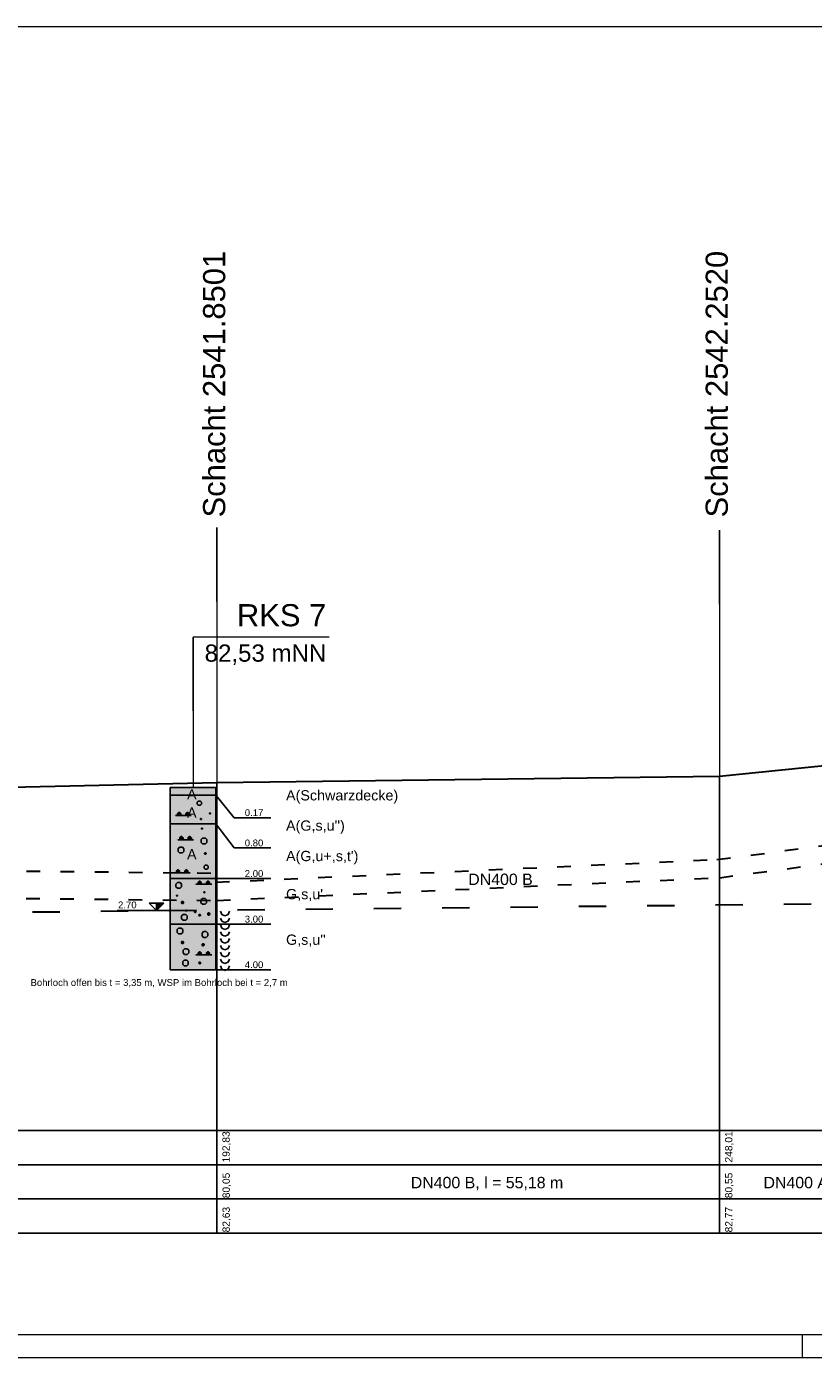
# Model space of a CAD drawing. Header units: millimetres. Extents: x 2530.5 to 2627.5, y 2295.3 to 2354.7.
# Tile 4 of 14: x 2572.5 to 2589.7, y 2295.3 to 2324.5. Entities that reach past the tile are written whole.
import ezdxf
from ezdxf.enums import TextEntityAlignment as Align

# ---------------------------------------------------------------- set-up
doc = ezdxf.new("R2010")
doc.units = ezdxf.units.MM
for name, pattern in [('ACAD_ISO03W100', [30, 12, -18]), ('DURCHGEZOGEN', [0]), ('JIS_02_2.0', [3, 2, -1]), ('VONLAYER', [0])]:
    doc.linetypes.add(name, pattern=pattern)
for name, color, linetype, lineweight in [('Erkundungen', 7, 'Continuous', 15), ('GEL-NDE', 7, 'Continuous', 30), ('Legende', 7, 'Continuous', 15)]:
    doc.layers.add(name, color=color, linetype=linetype, lineweight=lineweight)
for name, color, linetype in [('GGUFUELLUNG', 7, 'DURCHGEZOGEN'), ('GGULINIE', 7, 'DURCHGEZOGEN'), ('GGUTEXT', 7, 'DURCHGEZOGEN'), ('MW-KANAL-BESTAND_Längsschnitt_1', 213, 'Continuous'), ('MW-KANAL-PLANUNG_Längsschnitt_0', 6, 'JIS_02_2.0'), ('rahmen', 7, 'Continuous'), ('WEISSERHINTERGRUND', 254, 'DURCHGEZOGEN')]:
    doc.layers.add(name, color=color, linetype=linetype)
doc.layers.add('Hilfe', color=4, linetype='Continuous', lineweight=9, plot=False)
doc.styles.add('ARIAL', font='arial.ttf')
doc.styles.get("Standard").update_dxf_attribs({"font": 'arial.ttf'})
doc.styles.add('Stil2', font='arial.ttf')

msp = doc.modelspace()

# ---------------------------------------------------------------- linework, layer by layer
at = {"linetype": 'VONLAYER'}
for p, q in [((2576.635, 2313.463), (2576.635, 2311.843)), ((2587.671, 2313.404), (2587.671, 2311.783)), ((2576.115, 2309.441), (2576.115, 2311.062))]:
    msp.add_line(p, q, dxfattribs=at)
at = {"layer": 'Erkundungen', "linetype": 'Continuous', "ltscale": 15}
msp.add_line((2579.101, 2311.062), (2576.115, 2311.062), dxfattribs=at)
at = {"layer": 'Erkundungen', "linetype": 'Continuous', "lineweight": 30, "ltscale": 15}
for p, q in [((2593.033, 2308.541), (2587.671, 2308.001)), ((2587.671, 2308.001), (2576.635, 2307.861)), ((2576.635, 2307.861), (2564.201, 2307.591))]:
    msp.add_line(p, q, dxfattribs=at)
at = {"layer": 'GEL-NDE', "color": 6, "linetype": 'ACAD_ISO03W100', "ltscale": 0.025}
for p, q in [((2587.619, 2306.177), (2592.981, 2306.887)), ((2587.671, 2305.781), (2593.033, 2306.491)), ((2564.208, 2306.011), (2576.642, 2305.881)), ((2576.617, 2305.681), (2587.653, 2306.181)), ((2576.635, 2305.281), (2587.671, 2305.781)), ((2564.201, 2305.411), (2576.635, 2305.281))]:
    msp.add_line(p, q, dxfattribs=at)
at = {"layer": 'GEL-NDE', "color": 5, "linetype": 'ACAD_ISO03W100', "ltscale": 0.05}
msp.add_line((2538.09, 2304.672), (2598.083, 2305.292), dxfattribs=at)
at = {"layer": 'GGUFUELLUNG', "color": 51}
for points in [[(2575.616, 2305.761), (2575.616, 2304.76), (2576.615, 2305.761), (2576.615, 2304.76)], [(2575.616, 2304.76), (2575.616, 2303.761), (2576.615, 2304.76), (2576.615, 2303.761)]]:
    msp.add_solid(points, dxfattribs=at)
at = {"layer": 'GGULINIE', "linetype": 'DURCHGEZOGEN'}
for points in [[(2575.616, 2307.761), (2576.615, 2307.761)], [(2575.616, 2303.761), (2575.616, 2307.761)], [(2576.615, 2307.761), (2576.615, 2303.761)], [(2575.616, 2307.59), (2576.615, 2307.59)], [(2576.207, 2307.438), (2576.23, 2307.461)], [(2576.207, 2307.438), (2576.207, 2307.438)], [(2576.207, 2307.393), (2576.207, 2307.438)], [(2576.23, 2307.37), (2576.207, 2307.393)], [(2576.23, 2307.461), (2576.276, 2307.461)], [(2576.276, 2307.461), (2576.299, 2307.438)], [(2576.299, 2307.393), (2576.276, 2307.37)], [(2576.299, 2307.438), (2576.299, 2307.393)], [(2576.615, 2307.59), (2577.015, 2307.097)], [(2575.705, 2307.143), (2575.705, 2307.143)], [(2576.076, 2307.143), (2575.728, 2307.143)], [(2575.799, 2307.211), (2575.774, 2307.189)], [(2575.774, 2307.189), (2575.774, 2307.166)], [(2575.845, 2307.189), (2575.774, 2307.189)], [(2575.774, 2307.166), (2575.799, 2307.143)], [(2575.845, 2307.166), (2575.774, 2307.166)], [(2575.822, 2307.211), (2575.799, 2307.211)], [(2575.799, 2307.143), (2575.799, 2307.211)], [(2575.799, 2307.143), (2575.799, 2307.143)], [(2575.799, 2307.143), (2575.799, 2307.143)], [(2575.845, 2307.189), (2575.822, 2307.211)], [(2575.822, 2307.143), (2575.822, 2307.211)], [(2575.822, 2307.143), (2575.845, 2307.166)], [(2575.845, 2307.166), (2575.845, 2307.189)], [(2575.982, 2307.211), (2575.959, 2307.189)], [(2575.959, 2307.189), (2575.959, 2307.166)], [(2576.028, 2307.189), (2575.959, 2307.189)], [(2575.959, 2307.166), (2575.982, 2307.143)], [(2576.028, 2307.166), (2575.959, 2307.166)], [(2576.005, 2307.211), (2575.982, 2307.211)], [(2575.982, 2307.143), (2575.982, 2307.211)], [(2576.028, 2307.189), (2576.005, 2307.211)], [(2576.005, 2307.143), (2576.005, 2307.211)], [(2576.005, 2307.143), (2576.028, 2307.166)], [(2576.028, 2307.166), (2576.028, 2307.189)], [(2576.051, 2307.143), (2576.051, 2307.143)], [(2576.276, 2307.37), (2576.23, 2307.37)], [(2576.478, 2307.197), (2576.482, 2307.201)], [(2576.478, 2307.197), (2576.478, 2307.197)], [(2576.478, 2307.184), (2576.478, 2307.197)], [(2576.498, 2307.184), (2576.478, 2307.197)], [(2576.478, 2307.184), (2576.498, 2307.197)], [(2576.498, 2307.197), (2576.478, 2307.197)], [(2576.498, 2307.191), (2576.478, 2307.191)], [(2576.482, 2307.18), (2576.478, 2307.184)], [(2576.498, 2307.184), (2576.478, 2307.184)], [(2576.482, 2307.201), (2576.492, 2307.201)], [(2576.492, 2307.18), (2576.482, 2307.201)], [(2576.482, 2307.18), (2576.492, 2307.201)], [(2576.482, 2307.18), (2576.482, 2307.201)], [(2576.492, 2307.18), (2576.482, 2307.18)], [(2576.488, 2307.18), (2576.488, 2307.201)], [(2576.492, 2307.201), (2576.498, 2307.197)], [(2576.492, 2307.18), (2576.492, 2307.201)], [(2576.498, 2307.184), (2576.492, 2307.18)], [(2576.498, 2307.197), (2576.498, 2307.184)], [(2577.015, 2307.097), (2577.826, 2307.097)], [(2575.616, 2306.96), (2576.615, 2306.96)], [(2576.278, 2307.072), (2576.282, 2307.076)], [(2576.278, 2307.072), (2576.278, 2307.072)], [(2576.278, 2307.06), (2576.278, 2307.072)], [(2576.299, 2307.06), (2576.278, 2307.072)], [(2576.278, 2307.06), (2576.299, 2307.072)], [(2576.299, 2307.072), (2576.278, 2307.072)], [(2576.299, 2307.066), (2576.278, 2307.066)], [(2576.282, 2307.055), (2576.278, 2307.06)], [(2576.299, 2307.06), (2576.278, 2307.06)], [(2576.282, 2307.076), (2576.292, 2307.076)], [(2576.292, 2307.055), (2576.282, 2307.076)], [(2576.282, 2307.055), (2576.292, 2307.076)], [(2576.282, 2307.055), (2576.282, 2307.076)], [(2576.292, 2307.055), (2576.282, 2307.055)], [(2576.288, 2307.055), (2576.288, 2307.076)], [(2576.292, 2307.076), (2576.299, 2307.072)], [(2576.292, 2307.055), (2576.292, 2307.076)], [(2576.299, 2307.06), (2576.292, 2307.055)], [(2576.299, 2307.072), (2576.299, 2307.06)], [(2576.303, 2306.866), (2576.307, 2306.87)], [(2576.303, 2306.866), (2576.303, 2306.866)], [(2576.303, 2306.853), (2576.303, 2306.866)], [(2576.324, 2306.853), (2576.303, 2306.866)], [(2576.303, 2306.853), (2576.324, 2306.866)], [(2576.324, 2306.866), (2576.303, 2306.866)], [(2576.324, 2306.86), (2576.303, 2306.86)], [(2576.307, 2306.849), (2576.303, 2306.853)], [(2576.324, 2306.853), (2576.303, 2306.853)], [(2576.307, 2306.87), (2576.317, 2306.87)], [(2576.317, 2306.849), (2576.307, 2306.87)], [(2576.307, 2306.849), (2576.317, 2306.87)], [(2576.307, 2306.849), (2576.307, 2306.87)], [(2576.317, 2306.849), (2576.307, 2306.849)], [(2576.313, 2306.849), (2576.313, 2306.87)], [(2576.317, 2306.87), (2576.324, 2306.866)], [(2576.317, 2306.849), (2576.317, 2306.87)], [(2576.324, 2306.853), (2576.317, 2306.849)], [(2576.324, 2306.866), (2576.324, 2306.853)], [(2576.615, 2306.96), (2577.015, 2306.433)], [(2575.755, 2306.612), (2575.755, 2306.612)], [(2576.126, 2306.612), (2575.778, 2306.612)], [(2575.849, 2306.681), (2575.824, 2306.658)], [(2575.824, 2306.658), (2575.824, 2306.635)], [(2575.895, 2306.658), (2575.824, 2306.658)], [(2575.824, 2306.635), (2575.849, 2306.612)], [(2575.895, 2306.635), (2575.824, 2306.635)], [(2575.872, 2306.681), (2575.849, 2306.681)], [(2575.849, 2306.612), (2575.849, 2306.681)], [(2575.849, 2306.612), (2575.849, 2306.612)], [(2575.849, 2306.612), (2575.849, 2306.612)], [(2575.895, 2306.658), (2575.872, 2306.681)], [(2575.872, 2306.612), (2575.872, 2306.681)], [(2575.872, 2306.612), (2575.895, 2306.635)], [(2575.895, 2306.635), (2575.895, 2306.658)], [(2576.032, 2306.681), (2576.009, 2306.658)], [(2576.009, 2306.658), (2576.009, 2306.635)], [(2576.078, 2306.658), (2576.009, 2306.658)], [(2576.009, 2306.635), (2576.032, 2306.612)], [(2576.078, 2306.635), (2576.009, 2306.635)], [(2576.055, 2306.681), (2576.032, 2306.681)], [(2576.032, 2306.612), (2576.032, 2306.681)], [(2576.078, 2306.658), (2576.055, 2306.681)], [(2576.055, 2306.612), (2576.055, 2306.681)], [(2576.055, 2306.612), (2576.078, 2306.635)], [(2576.078, 2306.635), (2576.078, 2306.658)], [(2576.101, 2306.612), (2576.101, 2306.612)], [(2576.326, 2306.647), (2576.294, 2306.616)], [(2576.294, 2306.616), (2576.294, 2306.554)], [(2576.294, 2306.554), (2576.294, 2306.554)], [(2576.294, 2306.554), (2576.326, 2306.523)], [(2576.388, 2306.647), (2576.326, 2306.647)], [(2576.326, 2306.523), (2576.388, 2306.523)], [(2576.357, 2306.585), (2576.357, 2306.585)], [(2576.419, 2306.616), (2576.388, 2306.647)], [(2576.388, 2306.523), (2576.419, 2306.554)], [(2576.419, 2306.554), (2576.419, 2306.616)], [(2575.789, 2306.416), (2575.82, 2306.448)], [(2575.789, 2306.416), (2575.789, 2306.416)], [(2575.789, 2306.354), (2575.789, 2306.416)], [(2575.82, 2306.323), (2575.789, 2306.354)], [(2575.82, 2306.448), (2575.88, 2306.448)], [(2575.88, 2306.323), (2575.82, 2306.323)], [(2575.88, 2306.448), (2575.912, 2306.416)], [(2575.912, 2306.354), (2575.88, 2306.323)], [(2575.912, 2306.416), (2575.912, 2306.354)], [(2576.369, 2306.319), (2576.378, 2306.327)], [(2576.369, 2306.319), (2576.369, 2306.319)], [(2576.369, 2306.302), (2576.369, 2306.319)], [(2576.403, 2306.302), (2576.369, 2306.319)], [(2576.369, 2306.302), (2576.403, 2306.319)], [(2576.403, 2306.319), (2576.369, 2306.319)], [(2576.403, 2306.31), (2576.369, 2306.31)], [(2576.378, 2306.294), (2576.369, 2306.302)], [(2576.403, 2306.302), (2576.369, 2306.302)], [(2576.378, 2306.327), (2576.394, 2306.327)], [(2576.394, 2306.294), (2576.378, 2306.327)], [(2576.378, 2306.294), (2576.394, 2306.327)], [(2576.378, 2306.294), (2576.378, 2306.327)], [(2576.394, 2306.294), (2576.378, 2306.294)], [(2576.386, 2306.294), (2576.386, 2306.327)], [(2576.394, 2306.327), (2576.403, 2306.319)], [(2576.394, 2306.294), (2576.394, 2306.327)], [(2576.403, 2306.302), (2576.394, 2306.294)], [(2576.403, 2306.319), (2576.403, 2306.302)], [(2577.015, 2306.433), (2577.826, 2306.433)], [(2575.774, 2305.956), (2575.749, 2305.934)], [(2575.749, 2305.934), (2575.749, 2305.911)], [(2575.82, 2305.934), (2575.749, 2305.934)], [(2575.797, 2305.956), (2575.774, 2305.956)], [(2575.774, 2305.888), (2575.774, 2305.956)], [(2575.82, 2305.934), (2575.797, 2305.956)], [(2575.797, 2305.888), (2575.797, 2305.956)], [(2575.82, 2305.911), (2575.82, 2305.934)], [(2575.957, 2305.956), (2575.934, 2305.934)], [(2575.934, 2305.934), (2575.934, 2305.911)], [(2576.003, 2305.934), (2575.934, 2305.934)], [(2575.98, 2305.956), (2575.957, 2305.956)], [(2575.957, 2305.888), (2575.957, 2305.956)], [(2576.003, 2305.934), (2575.98, 2305.956)], [(2575.98, 2305.888), (2575.98, 2305.956)], [(2576.003, 2305.911), (2576.003, 2305.934)], [(2576.357, 2306.033), (2576.38, 2306.056)], [(2576.357, 2306.033), (2576.357, 2306.033)], [(2576.357, 2305.988), (2576.357, 2306.033)], [(2576.38, 2305.965), (2576.357, 2305.988)], [(2576.38, 2306.056), (2576.426, 2306.056)], [(2576.426, 2305.965), (2576.38, 2305.965)], [(2576.426, 2306.056), (2576.449, 2306.033)], [(2576.449, 2305.988), (2576.426, 2305.965)], [(2576.449, 2306.033), (2576.449, 2305.988)], [(2575.616, 2305.761), (2576.615, 2305.761)], [(2575.68, 2305.888), (2575.68, 2305.888)], [(2576.051, 2305.888), (2575.703, 2305.888)], [(2575.739, 2305.642), (2575.77, 2305.673)], [(2575.739, 2305.642), (2575.739, 2305.642)], [(2575.739, 2305.58), (2575.739, 2305.642)], [(2575.749, 2305.911), (2575.774, 2305.888)], [(2575.82, 2305.911), (2575.749, 2305.911)], [(2575.77, 2305.673), (2575.83, 2305.673)], [(2575.774, 2305.888), (2575.774, 2305.888)], [(2575.774, 2305.888), (2575.774, 2305.888)], [(2575.797, 2305.888), (2575.82, 2305.911)], [(2575.83, 2305.673), (2575.862, 2305.642)], [(2575.862, 2305.642), (2575.862, 2305.58)], [(2575.934, 2305.911), (2575.957, 2305.888)], [(2576.003, 2305.911), (2575.934, 2305.911)], [(2575.98, 2305.888), (2576.003, 2305.911)], [(2576.026, 2305.888), (2576.026, 2305.888)], [(2576.155, 2305.638), (2576.155, 2305.638)], [(2576.526, 2305.638), (2576.178, 2305.638)], [(2576.249, 2305.707), (2576.224, 2305.684)], [(2576.224, 2305.684), (2576.224, 2305.661)], [(2576.294, 2305.684), (2576.224, 2305.684)], [(2576.224, 2305.661), (2576.249, 2305.638)], [(2576.294, 2305.661), (2576.224, 2305.661)], [(2576.272, 2305.707), (2576.249, 2305.707)], [(2576.249, 2305.638), (2576.249, 2305.707)], [(2576.249, 2305.638), (2576.249, 2305.638)], [(2576.249, 2305.638), (2576.249, 2305.638)], [(2576.294, 2305.684), (2576.272, 2305.707)], [(2576.272, 2305.638), (2576.272, 2305.707)], [(2576.272, 2305.638), (2576.294, 2305.661)], [(2576.294, 2305.661), (2576.294, 2305.684)], [(2576.432, 2305.707), (2576.409, 2305.684)], [(2576.409, 2305.684), (2576.409, 2305.661)], [(2576.478, 2305.684), (2576.409, 2305.684)], [(2576.409, 2305.661), (2576.432, 2305.638)], [(2576.478, 2305.661), (2576.409, 2305.661)], [(2576.455, 2305.707), (2576.432, 2305.707)], [(2576.432, 2305.638), (2576.432, 2305.707)], [(2576.478, 2305.684), (2576.455, 2305.707)], [(2576.455, 2305.638), (2576.455, 2305.707)], [(2576.455, 2305.638), (2576.478, 2305.661)], [(2576.478, 2305.661), (2576.478, 2305.684)], [(2576.501, 2305.638), (2576.501, 2305.638)], [(2576.615, 2305.761), (2577.015, 2305.761)], [(2577.015, 2305.761), (2577.826, 2305.761)], [(2575.77, 2305.548), (2575.739, 2305.58)], [(2575.753, 2305.392), (2575.757, 2305.397)], [(2575.753, 2305.392), (2575.753, 2305.392)], [(2575.753, 2305.38), (2575.753, 2305.392)], [(2575.774, 2305.38), (2575.753, 2305.392)], [(2575.753, 2305.38), (2575.774, 2305.392)], [(2575.774, 2305.392), (2575.753, 2305.392)], [(2575.774, 2305.386), (2575.753, 2305.386)], [(2575.757, 2305.376), (2575.753, 2305.38)], [(2575.774, 2305.38), (2575.753, 2305.38)], [(2575.757, 2305.397), (2575.768, 2305.397)], [(2575.768, 2305.376), (2575.757, 2305.397)], [(2575.757, 2305.376), (2575.768, 2305.397)], [(2575.757, 2305.376), (2575.757, 2305.397)], [(2575.768, 2305.376), (2575.757, 2305.376)], [(2575.764, 2305.376), (2575.764, 2305.397)], [(2575.768, 2305.397), (2575.774, 2305.392)], [(2575.768, 2305.376), (2575.768, 2305.397)], [(2575.774, 2305.38), (2575.768, 2305.376)], [(2575.83, 2305.548), (2575.77, 2305.548)], [(2575.774, 2305.392), (2575.774, 2305.38)], [(2575.862, 2305.58), (2575.83, 2305.548)], [(2576.353, 2305.467), (2576.357, 2305.471)], [(2576.353, 2305.467), (2576.353, 2305.467)], [(2576.353, 2305.455), (2576.353, 2305.467)], [(2576.374, 2305.455), (2576.353, 2305.467)], [(2576.353, 2305.455), (2576.374, 2305.467)], [(2576.374, 2305.467), (2576.353, 2305.467)], [(2576.374, 2305.461), (2576.353, 2305.461)], [(2576.357, 2305.451), (2576.353, 2305.455)], [(2576.374, 2305.455), (2576.353, 2305.455)], [(2576.357, 2305.471), (2576.367, 2305.471)], [(2576.367, 2305.451), (2576.357, 2305.471)], [(2576.357, 2305.451), (2576.367, 2305.471)], [(2576.357, 2305.451), (2576.357, 2305.471)], [(2576.367, 2305.451), (2576.357, 2305.451)], [(2576.363, 2305.451), (2576.363, 2305.471)], [(2576.367, 2305.471), (2576.374, 2305.467)], [(2576.367, 2305.451), (2576.367, 2305.471)], [(2576.374, 2305.455), (2576.367, 2305.451)], [(2576.374, 2305.467), (2576.374, 2305.455)], [(2575.862, 2305.249), (2575.872, 2305.259)], [(2575.862, 2305.249), (2575.862, 2305.249)], [(2575.862, 2305.224), (2575.862, 2305.249)], [(2575.907, 2305.224), (2575.862, 2305.249)], [(2575.862, 2305.224), (2575.907, 2305.249)], [(2575.907, 2305.249), (2575.862, 2305.249)], [(2575.907, 2305.236), (2575.862, 2305.236)], [(2575.872, 2305.213), (2575.862, 2305.224)], [(2575.907, 2305.224), (2575.862, 2305.224)], [(2575.872, 2305.259), (2575.895, 2305.259)], [(2575.895, 2305.213), (2575.872, 2305.259)], [(2575.872, 2305.213), (2575.895, 2305.259)], [(2575.872, 2305.213), (2575.872, 2305.259)], [(2575.895, 2305.213), (2575.872, 2305.213)], [(2575.884, 2305.213), (2575.884, 2305.259)], [(2575.895, 2305.259), (2575.907, 2305.249)], [(2575.895, 2305.213), (2575.895, 2305.259)], [(2575.907, 2305.224), (2575.895, 2305.213)], [(2575.907, 2305.249), (2575.907, 2305.224)], [(2575.953, 2305.066), (2575.957, 2305.07)], [(2575.953, 2305.066), (2575.953, 2305.066)], [(2575.953, 2305.053), (2575.953, 2305.066)], [(2575.974, 2305.053), (2575.953, 2305.066)], [(2575.953, 2305.053), (2575.974, 2305.066)], [(2575.974, 2305.066), (2575.953, 2305.066)], [(2575.974, 2305.059), (2575.953, 2305.059)], [(2575.957, 2305.049), (2575.953, 2305.053)], [(2575.974, 2305.053), (2575.953, 2305.053)], [(2575.957, 2305.07), (2575.968, 2305.07)], [(2575.968, 2305.049), (2575.957, 2305.07)], [(2575.957, 2305.049), (2575.968, 2305.07)], [(2575.957, 2305.049), (2575.957, 2305.07)], [(2575.968, 2305.049), (2575.957, 2305.049)], [(2575.964, 2305.049), (2575.964, 2305.07)], [(2575.968, 2305.07), (2575.974, 2305.066)], [(2575.968, 2305.049), (2575.968, 2305.07)], [(2575.974, 2305.053), (2575.968, 2305.049)], [(2575.974, 2305.066), (2575.974, 2305.053)], [(2576.145, 2305.043), (2576.153, 2305.051)], [(2576.153, 2305.051), (2576.17, 2305.051)], [(2576.17, 2305.018), (2576.153, 2305.051)], [(2576.153, 2305.018), (2576.17, 2305.051)], [(2576.153, 2305.018), (2576.153, 2305.051)], [(2576.161, 2305.018), (2576.161, 2305.051)], [(2576.17, 2305.051), (2576.178, 2305.043)], [(2576.17, 2305.018), (2576.17, 2305.051)], [(2576.288, 2305.292), (2576.319, 2305.324)], [(2576.288, 2305.292), (2576.288, 2305.292)], [(2576.288, 2305.23), (2576.288, 2305.292)], [(2576.319, 2305.199), (2576.288, 2305.23)], [(2576.319, 2305.324), (2576.38, 2305.324)], [(2576.38, 2305.199), (2576.319, 2305.199)], [(2576.38, 2305.324), (2576.411, 2305.292)], [(2576.411, 2305.23), (2576.38, 2305.199)], [(2576.411, 2305.292), (2576.411, 2305.23)], [(2575.616, 2304.76), (2576.615, 2304.76)], [(2575.864, 2304.941), (2575.895, 2304.972)], [(2575.864, 2304.941), (2575.864, 2304.941)], [(2575.864, 2304.878), (2575.864, 2304.941)], [(2575.895, 2304.847), (2575.864, 2304.878)], [(2575.895, 2304.972), (2575.955, 2304.972)], [(2575.955, 2304.847), (2575.895, 2304.847)], [(2575.955, 2304.972), (2575.986, 2304.941)], [(2575.986, 2304.878), (2575.955, 2304.847)], [(2575.986, 2304.941), (2575.986, 2304.878)], [(2576.145, 2305.043), (2576.145, 2305.043)], [(2576.145, 2305.026), (2576.145, 2305.043)], [(2576.178, 2305.026), (2576.145, 2305.043)], [(2576.145, 2305.026), (2576.178, 2305.043)], [(2576.178, 2305.043), (2576.145, 2305.043)], [(2576.178, 2305.034), (2576.145, 2305.034)], [(2576.153, 2305.018), (2576.145, 2305.026)], [(2576.178, 2305.026), (2576.145, 2305.026)], [(2576.17, 2305.018), (2576.153, 2305.018)], [(2576.178, 2305.026), (2576.17, 2305.018)], [(2576.178, 2305.043), (2576.178, 2305.026)], [(2576.245, 2304.968), (2576.253, 2304.976)], [(2576.245, 2304.968), (2576.245, 2304.968)], [(2576.245, 2304.951), (2576.245, 2304.968)], [(2576.278, 2304.951), (2576.245, 2304.968)], [(2576.245, 2304.951), (2576.278, 2304.968)], [(2576.278, 2304.968), (2576.245, 2304.968)], [(2576.278, 2304.959), (2576.245, 2304.959)], [(2576.253, 2304.943), (2576.245, 2304.951)], [(2576.278, 2304.951), (2576.245, 2304.951)], [(2576.253, 2304.976), (2576.27, 2304.976)], [(2576.27, 2304.943), (2576.253, 2304.976)], [(2576.253, 2304.943), (2576.27, 2304.976)], [(2576.253, 2304.943), (2576.253, 2304.976)], [(2576.27, 2304.943), (2576.253, 2304.943)], [(2576.261, 2304.943), (2576.261, 2304.976)], [(2576.27, 2304.976), (2576.278, 2304.968)], [(2576.27, 2304.943), (2576.27, 2304.976)], [(2576.278, 2304.951), (2576.27, 2304.943)], [(2576.278, 2304.968), (2576.278, 2304.951)], [(2576.438, 2304.997), (2576.449, 2305.007)], [(2576.438, 2304.997), (2576.438, 2304.997)], [(2576.438, 2304.972), (2576.438, 2304.997)], [(2576.484, 2304.972), (2576.438, 2304.997)], [(2576.438, 2304.972), (2576.484, 2304.997)], [(2576.484, 2304.997), (2576.438, 2304.997)], [(2576.484, 2304.984), (2576.438, 2304.984)], [(2576.449, 2304.962), (2576.438, 2304.972)], [(2576.484, 2304.972), (2576.438, 2304.972)], [(2576.449, 2305.007), (2576.471, 2305.007)], [(2576.471, 2304.962), (2576.449, 2305.007)], [(2576.449, 2304.962), (2576.471, 2305.007)], [(2576.449, 2304.962), (2576.449, 2305.007)], [(2576.471, 2304.962), (2576.449, 2304.962)], [(2576.461, 2304.962), (2576.461, 2305.007)], [(2576.471, 2305.007), (2576.484, 2304.997)], [(2576.471, 2304.962), (2576.471, 2305.007)], [(2576.484, 2304.972), (2576.471, 2304.962)], [(2576.484, 2304.997), (2576.484, 2304.972)], [(2576.615, 2304.76), (2577.015, 2304.76)], [(2576.744, 2304.974), (2576.715, 2305.045)], [(2576.744, 2304.824), (2576.715, 2304.895)], [(2576.815, 2304.945), (2576.744, 2304.974)], [(2576.815, 2304.795), (2576.744, 2304.824)], [(2576.886, 2304.974), (2576.815, 2304.945)], [(2576.886, 2304.824), (2576.815, 2304.795)], [(2576.915, 2305.045), (2576.886, 2304.974)], [(2576.915, 2304.895), (2576.886, 2304.824)], [(2577.015, 2304.76), (2577.826, 2304.76)], [(2575.764, 2304.641), (2575.795, 2304.672)], [(2575.764, 2304.641), (2575.764, 2304.641)], [(2575.764, 2304.579), (2575.764, 2304.641)], [(2575.795, 2304.547), (2575.764, 2304.579)], [(2575.795, 2304.672), (2575.855, 2304.672)], [(2575.855, 2304.547), (2575.795, 2304.547)], [(2575.855, 2304.672), (2575.887, 2304.641)], [(2575.887, 2304.579), (2575.855, 2304.547)], [(2575.887, 2304.641), (2575.887, 2304.579)], [(2576.313, 2304.566), (2576.344, 2304.597)], [(2576.313, 2304.566), (2576.313, 2304.566)], [(2576.313, 2304.504), (2576.313, 2304.566)], [(2576.344, 2304.472), (2576.313, 2304.504)], [(2576.344, 2304.597), (2576.405, 2304.597)], [(2576.405, 2304.472), (2576.344, 2304.472)], [(2576.405, 2304.597), (2576.436, 2304.566)], [(2576.436, 2304.504), (2576.405, 2304.472)], [(2576.436, 2304.566), (2576.436, 2304.504)], [(2576.744, 2304.674), (2576.715, 2304.745)], [(2576.744, 2304.524), (2576.715, 2304.595)], [(2576.815, 2304.645), (2576.744, 2304.674)], [(2576.815, 2304.495), (2576.744, 2304.524)], [(2576.886, 2304.674), (2576.815, 2304.645)], [(2576.886, 2304.524), (2576.815, 2304.495)], [(2576.915, 2304.745), (2576.886, 2304.674)], [(2576.915, 2304.595), (2576.886, 2304.524)], [(2575.862, 2304.372), (2575.872, 2304.383)], [(2575.862, 2304.372), (2575.862, 2304.372)], [(2575.862, 2304.348), (2575.862, 2304.372)], [(2575.907, 2304.348), (2575.862, 2304.372)], [(2575.862, 2304.348), (2575.907, 2304.372)], [(2575.907, 2304.372), (2575.862, 2304.372)], [(2575.907, 2304.36), (2575.862, 2304.36)], [(2575.872, 2304.337), (2575.862, 2304.348)], [(2575.907, 2304.348), (2575.862, 2304.348)], [(2575.872, 2304.383), (2575.895, 2304.383)], [(2575.895, 2304.337), (2575.872, 2304.383)], [(2575.872, 2304.337), (2575.895, 2304.383)], [(2575.872, 2304.337), (2575.872, 2304.383)], [(2575.895, 2304.337), (2575.872, 2304.337)], [(2575.884, 2304.337), (2575.884, 2304.383)], [(2575.895, 2304.383), (2575.907, 2304.372)], [(2575.895, 2304.337), (2575.895, 2304.383)], [(2575.907, 2304.348), (2575.895, 2304.337)], [(2575.926, 2304.223), (2575.895, 2304.191)], [(2575.895, 2304.191), (2575.895, 2304.129)], [(2575.907, 2304.372), (2575.907, 2304.348)], [(2575.989, 2304.223), (2575.926, 2304.223)], [(2576.02, 2304.191), (2575.989, 2304.223)], [(2576.02, 2304.129), (2576.02, 2304.191)], [(2576.313, 2304.323), (2576.324, 2304.333)], [(2576.313, 2304.323), (2576.313, 2304.323)], [(2576.313, 2304.298), (2576.313, 2304.323)], [(2576.359, 2304.298), (2576.313, 2304.323)], [(2576.313, 2304.298), (2576.359, 2304.323)], [(2576.359, 2304.323), (2576.313, 2304.323)], [(2576.359, 2304.31), (2576.313, 2304.31)], [(2576.324, 2304.287), (2576.313, 2304.298)], [(2576.359, 2304.298), (2576.313, 2304.298)], [(2576.324, 2304.333), (2576.347, 2304.333)], [(2576.347, 2304.287), (2576.324, 2304.333)], [(2576.324, 2304.287), (2576.347, 2304.333)], [(2576.324, 2304.287), (2576.324, 2304.333)], [(2576.347, 2304.287), (2576.324, 2304.287)], [(2576.336, 2304.287), (2576.336, 2304.333)], [(2576.347, 2304.333), (2576.359, 2304.323)], [(2576.347, 2304.287), (2576.347, 2304.333)], [(2576.359, 2304.298), (2576.347, 2304.287)], [(2576.359, 2304.323), (2576.359, 2304.298)], [(2576.744, 2304.375), (2576.715, 2304.445)], [(2576.744, 2304.225), (2576.715, 2304.295)], [(2576.815, 2304.345), (2576.744, 2304.375)], [(2576.815, 2304.196), (2576.744, 2304.225)], [(2576.886, 2304.375), (2576.815, 2304.345)], [(2576.886, 2304.225), (2576.815, 2304.196)], [(2576.915, 2304.445), (2576.886, 2304.375)], [(2576.915, 2304.295), (2576.886, 2304.225)], [(2575.889, 2303.942), (2575.92, 2303.973)], [(2575.889, 2303.942), (2575.889, 2303.942)], [(2575.889, 2303.879), (2575.889, 2303.942)], [(2575.895, 2304.129), (2575.895, 2304.129)], [(2575.895, 2304.129), (2575.926, 2304.098)], [(2575.92, 2303.973), (2575.98, 2303.973)], [(2575.926, 2304.098), (2575.989, 2304.098)], [(2575.957, 2304.16), (2575.957, 2304.16)], [(2575.98, 2303.973), (2576.011, 2303.942)], [(2575.989, 2304.098), (2576.02, 2304.129)], [(2576.011, 2303.942), (2576.011, 2303.879)], [(2576.155, 2304.087), (2576.155, 2304.087)], [(2576.526, 2304.087), (2576.178, 2304.087)], [(2576.249, 2304.156), (2576.224, 2304.133)], [(2576.224, 2304.133), (2576.224, 2304.11)], [(2576.294, 2304.133), (2576.224, 2304.133)], [(2576.224, 2304.11), (2576.249, 2304.087)], [(2576.294, 2304.11), (2576.224, 2304.11)], [(2576.245, 2303.919), (2576.253, 2303.927)], [(2576.245, 2303.919), (2576.245, 2303.919)], [(2576.245, 2303.902), (2576.245, 2303.919)], [(2576.278, 2303.902), (2576.245, 2303.919)], [(2576.245, 2303.902), (2576.278, 2303.919)], [(2576.278, 2303.919), (2576.245, 2303.919)], [(2576.278, 2303.91), (2576.245, 2303.91)], [(2576.253, 2303.894), (2576.245, 2303.902)], [(2576.278, 2303.902), (2576.245, 2303.902)], [(2576.272, 2304.156), (2576.249, 2304.156)], [(2576.249, 2304.087), (2576.249, 2304.156)], [(2576.249, 2304.087), (2576.249, 2304.087)], [(2576.249, 2304.087), (2576.249, 2304.087)], [(2576.253, 2303.927), (2576.27, 2303.927)], [(2576.27, 2303.894), (2576.253, 2303.927)], [(2576.253, 2303.894), (2576.27, 2303.927)], [(2576.253, 2303.894), (2576.253, 2303.927)], [(2576.27, 2303.894), (2576.253, 2303.894)], [(2576.261, 2303.894), (2576.261, 2303.927)], [(2576.27, 2303.927), (2576.278, 2303.919)], [(2576.27, 2303.894), (2576.27, 2303.927)], [(2576.278, 2303.902), (2576.27, 2303.894)], [(2576.294, 2304.133), (2576.272, 2304.156)], [(2576.272, 2304.087), (2576.272, 2304.156)], [(2576.272, 2304.087), (2576.294, 2304.11)], [(2576.278, 2303.919), (2576.278, 2303.902)], [(2576.294, 2304.11), (2576.294, 2304.133)], [(2576.432, 2304.156), (2576.409, 2304.133)], [(2576.409, 2304.133), (2576.409, 2304.11)], [(2576.478, 2304.133), (2576.409, 2304.133)], [(2576.409, 2304.11), (2576.432, 2304.087)], [(2576.478, 2304.11), (2576.409, 2304.11)], [(2576.455, 2304.156), (2576.432, 2304.156)], [(2576.432, 2304.087), (2576.432, 2304.156)], [(2576.478, 2304.133), (2576.455, 2304.156)], [(2576.455, 2304.087), (2576.455, 2304.156)], [(2576.455, 2304.087), (2576.478, 2304.11)], [(2576.478, 2304.11), (2576.478, 2304.133)], [(2576.501, 2304.087), (2576.501, 2304.087)], [(2576.744, 2304.075), (2576.715, 2304.146)], [(2576.744, 2303.925), (2576.715, 2303.996)], [(2576.815, 2304.046), (2576.744, 2304.075)], [(2576.815, 2303.896), (2576.744, 2303.925)], [(2576.886, 2304.075), (2576.815, 2304.046)], [(2576.886, 2303.925), (2576.815, 2303.896)], [(2576.915, 2304.146), (2576.886, 2304.075)], [(2576.915, 2303.996), (2576.886, 2303.925)], [(2576.615, 2303.761), (2575.616, 2303.761)], [(2575.616, 2303.761), (2576.615, 2303.761)], [(2575.92, 2303.848), (2575.889, 2303.879)], [(2575.98, 2303.848), (2575.92, 2303.848)], [(2576.011, 2303.879), (2575.98, 2303.848)], [(2576.615, 2303.761), (2577.015, 2303.761)], [(2576.744, 2303.775), (2576.715, 2303.846)], [(2576.815, 2303.746), (2576.744, 2303.775)], [(2576.886, 2303.775), (2576.815, 2303.746)], [(2576.915, 2303.846), (2576.886, 2303.775)], [(2577.015, 2303.761), (2577.826, 2303.761)]]:
    msp.add_lwpolyline(points, dxfattribs=at)
at = {"layer": 'GGULINIE', "color": 5, "linetype": 'DURCHGEZOGEN'}
for points in [[(2575.108, 2305.059), (2574.452, 2305.059)], [(2575.233, 2305.059), (2575.108, 2305.059)], [(2575.15, 2305.22), (2575.31, 2305.059)], [(2575.47, 2305.22), (2575.15, 2305.22)], [(2575.616, 2305.059), (2575.233, 2305.059)], [(2575.47, 2305.22), (2575.31, 2305.059)], [(2575.31, 2305.059), (2575.31, 2305.22)], [(2575.329, 2305.22), (2575.329, 2305.08)], [(2575.35, 2305.22), (2575.35, 2305.22)], [(2575.35, 2305.099), (2575.35, 2305.22)], [(2575.37, 2305.22), (2575.37, 2305.22)], [(2575.37, 2305.12), (2575.37, 2305.22)], [(2575.389, 2305.138), (2575.389, 2305.22)], [(2575.41, 2305.159), (2575.41, 2305.22)], [(2575.431, 2305.18), (2575.431, 2305.22)], [(2575.449, 2305.199), (2575.449, 2305.22)]]:
    msp.add_lwpolyline(points, dxfattribs=at)
at = {"layer": 'Hilfe', "color": 4, "linetype": 'Continuous', "ltscale": 15}
for p, q in [((2576.635, 2311.843), (2576.635, 2307.861)), ((2587.671, 2311.843), (2587.671, 2308.001)), ((2576.115, 2309.441), (2576.115, 2307.761))]:
    msp.add_line(p, q, dxfattribs=at)
at = {"layer": 'MW-KANAL-BESTAND_Längsschnitt_1', "color": 8, "linetype": 'ACAD_ISO03W100', "ltscale": 0.1}
msp.add_line((2576.845, 2300.231), (2548.554, 2300.231), dxfattribs=at)
at = {"layer": 'MW-KANAL-BESTAND_Längsschnitt_1', "color": 0, "linetype": 'Continuous'}
for p, q in [((2595.903, 2300.231), (2549.756, 2300.231)), ((2595.903, 2299.481), (2548.554, 2299.481)), ((2595.903, 2298.731), (2549.756, 2298.731)), ((2595.903, 2297.981), (2548.554, 2297.981))]:
    msp.add_line(p, q, dxfattribs=at)
at = {"layer": 'MW-KANAL-PLANUNG_Längsschnitt_0', "color": 0, "linetype": 'Continuous'}
for p, q in [((2587.671, 2297.981), (2587.671, 2308.001)), ((2576.635, 2297.981), (2576.635, 2307.861))]:
    msp.add_line(p, q, dxfattribs=at)
at = {"layer": 'rahmen', "linetype": 'Continuous', "lineweight": 15}
for p, q in [((2532.486, 2324.455), (2626.986, 2324.455)), ((2532.486, 2295.755), (2626.986, 2295.755)), ((2589.486, 2295.755), (2589.486, 2295.255)), ((2530.486, 2295.255), (2589.486, 2295.255)), ((2530.486, 2295.255), (2589.486, 2295.255)), ((2530.486, 2295.255), (2589.486, 2295.255)), ((2530.486, 2295.255), (2589.486, 2295.255)), ((2530.486, 2295.255), (2627.486, 2295.255)), ((2530.486, 2295.255), (2627.486, 2295.255)), ((2530.486, 2295.255), (2627.486, 2295.255)), ((2530.486, 2295.255), (2627.486, 2295.255)), ((2530.486, 2295.255), (2627.486, 2295.255)), ((2530.486, 2295.255), (2627.486, 2295.255)), ((2530.486, 2295.255), (2627.486, 2295.255)), ((2530.486, 2295.255), (2627.486, 2295.255)), ((2530.486, 2295.255), (2627.486, 2295.255))]:
    msp.add_line(p, q, dxfattribs=at)
at = {"layer": 'WEISSERHINTERGRUND'}
for points in [[(2575.616, 2307.761), (2575.616, 2307.59), (2576.615, 2307.761), (2576.615, 2307.59)], [(2575.616, 2307.59), (2575.616, 2306.96), (2576.615, 2307.59), (2576.615, 2306.96)], [(2575.616, 2306.96), (2575.616, 2305.761), (2576.615, 2306.96), (2576.615, 2305.761)]]:
    msp.add_solid(points, dxfattribs=at)

# ---------------------------------------------------------------- texts
at = {"layer": 'GGUTEXT'}
for s, height, p in [('A', 0.225, (2575.983, 2307.497)), ('A(Schwarzdecke)', 0.225, (2578.157, 2307.476)), ('A', 0.225, (2575.983, 2307.097)), (' 0.17', 0.15, (2577.192, 2307.132)), ("A(G,s,u'')", 0.225, (2578.157, 2306.812)), (' 0.80', 0.15, (2577.192, 2306.468)), ('A', 0.225, (2575.983, 2306.182)), ("A(G,u+,s,t')", 0.225, (2578.157, 2306.144)), (' 2.00', 0.15, (2577.192, 2305.796)), ("G,s,u'", 0.225, (2578.157, 2305.308)), (' 3.00', 0.15, (2577.192, 2304.796)), ("G,s,u''", 0.225, (2578.157, 2304.308)), (' 4.00', 0.15, (2577.192, 2303.796)), ('Bohrloch offen bis t = 3,35 m, WSP im Bohrloch bei t = 2,7 m', 0.15, (2572.546, 2303.405))]:
    msp.add_text(s, height=height, dxfattribs=at).set_placement(p)
at = {"layer": 'GGUTEXT', "color": 5}
msp.add_text('2.70', height=0.15, dxfattribs=at).set_placement((2574.468, 2305.108))
at = {"layer": 'Legende', "char_height": 0.486, "width": 9.99173, "attachment_point": 1, "rotation": 90, "style": 'Stil2'}
for s, insert in [('Schacht 2541.8501', (2576.335, 2313.685)), ('Schacht 2542.2520', (2587.371, 2313.685))]:
    msp.add_mtext(s, dxfattribs=dict(at, insert=insert))
at = {"layer": 'Legende', "attachment_point": 3, "style": 'Stil2'}
for s, insert, char_height, width in [('RKS 7', (2579.04, 2311.783), 0.486, 9.99173), ('82,53 mNN', (2579.04, 2310.898), 0.378, 9.79676)]:
    msp.add_mtext(s, dxfattribs=dict(at, insert=insert, char_height=char_height, width=width))
at = {"layer": 'MW-KANAL-BESTAND_Längsschnitt_1', "color": 6, "style": 'ARIAL'}
msp.add_text('DN400 B', height=0.25, dxfattribs=at).set_placement((2582.157, 2305.745), align=Align.MIDDLE_LEFT)
at = {"layer": 'MW-KANAL-BESTAND_Längsschnitt_1', "color": 0, "style": 'ARIAL'}
for s, p in [('DN400 B, l = 55,18 m', (2580.895, 2299.091)), ('DN400 AZ, l = 26,81 m', (2588.64, 2299.091))]:
    msp.add_text(s, height=0.25, dxfattribs=at).set_placement(p, align=Align.MIDDLE_LEFT)
at = {"layer": 'MW-KANAL-PLANUNG_Längsschnitt_0', "color": 0, "style": 'ARIAL'}
for s, p in [('192,83', (2576.92, 2299.532)), ('248,01', (2587.956, 2299.532)), ('80,05', (2576.922, 2298.748)), ('80,55', (2587.958, 2298.748)), ('82,63', (2576.922, 2297.998)), ('82,77', (2587.958, 2297.998))]:
    msp.add_text(s, height=0.16, rotation=90, dxfattribs=at).set_placement(p)

doc.saveas('drawing.dxf')
